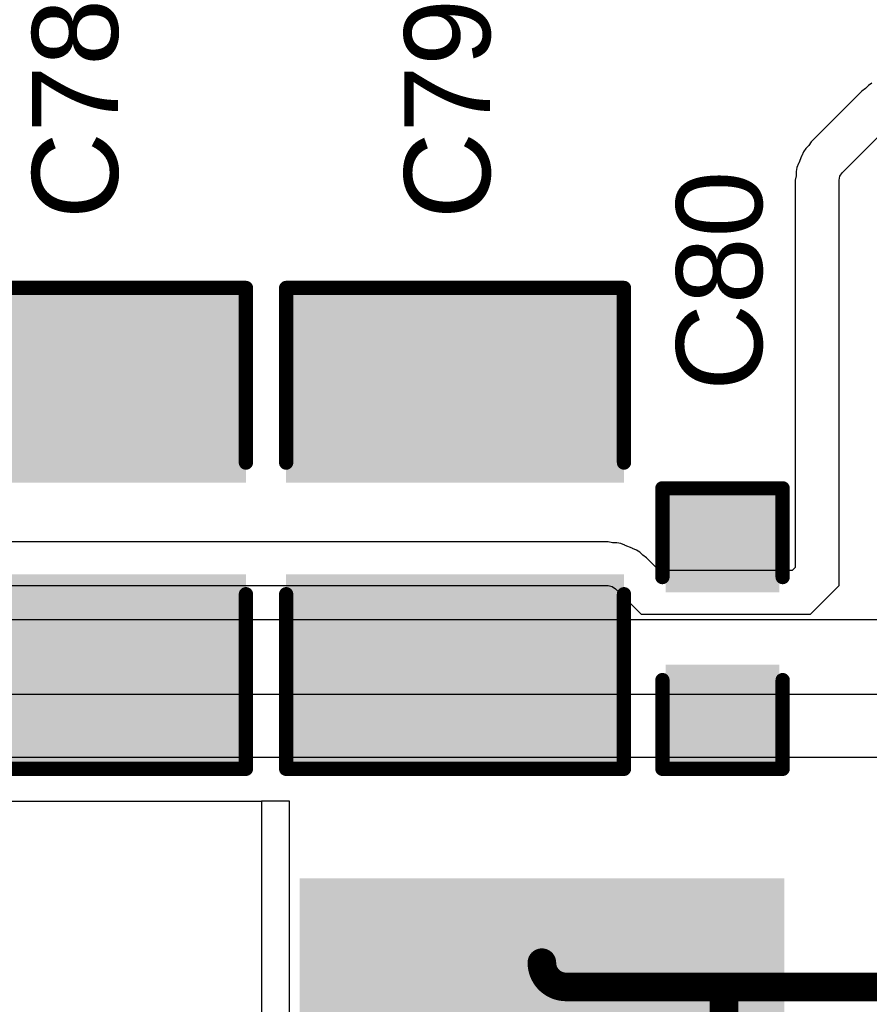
# Model space of a CAD drawing. Header units: inches. Extents: x 0 to 12.2, y 0 to 7.
# Tile 121 of 154: x 1.936 to 2.232, y 4.301 to 4.645. Entities that reach past the tile are written whole.
import ezdxf

# ---------------------------------------------------------------- set-up
doc = ezdxf.new("R2010")
doc.units = ezdxf.units.IN
doc.header["$MEASUREMENT"] = 0
for name, color, linetype in [('Layer 2', 76, 'Continuous'), ('Top Layer', 1, 'Continuous'), ('Top Overlay', 2, 'Continuous'), ('Top Paste', 8, 'Continuous'), ('Top Solder', 216, 'Continuous')]:
    doc.layers.add(name, color=color, linetype=linetype)
doc.styles.add('Arial', font='txt', dxfattribs={"height": 0.2})

# ---------------------------------------------------------------- blocks, each defined once
blk = doc.blocks.new('SRN4018_4R7M_184')
at = {"layer": 'Top Layer'}
for points in [[(-0.082677, 0.082677), (-0.027559, 0.082677), (-0.027559, -0.082677), (-0.082677, -0.082677)], [(0.082677, -0.082677), (0.027559, -0.082677), (0.027559, 0.082677), (0.082677, 0.082677)]]:
    blk.add_hatch(color=1, dxfattribs=at).paths.add_polyline_path(points)
at = {"layer": 'Top Paste'}
for points in [[(-0.082677, 0.082677), (-0.027559, 0.082677), (-0.027559, -0.082677), (-0.082677, -0.082677)], [(0.082677, -0.082677), (0.027559, -0.082677), (0.027559, 0.082677), (0.082677, 0.082677)]]:
    blk.add_hatch(color=8, dxfattribs=at).paths.add_polyline_path(points)
at = {"layer": 'Top Solder'}
for points in [[(-0.084646, 0.084646), (-0.02559, 0.084646), (-0.02559, -0.084646), (-0.084646, -0.084646)], [(0.084646, -0.084646), (0.02559, -0.084646), (0.02559, 0.084646), (0.084646, 0.084646)]]:
    blk.add_hatch(color=216, dxfattribs=at).paths.add_polyline_path(points)
at = {"layer": 'Top Overlay', "const_width": 0.005}
for points in [[(0.017677, 0.082677), (-0.019, 0.082677)], [(0.017677, -0.082677), (-0.019, -0.082677)]]:
    blk.add_lwpolyline(points, dxfattribs=at)
at = {"layer": 'Top Overlay', "const_width": 0.0025}
for points in [[(-0.02025, 0.082677, 1), (-0.01775, 0.082677, 1)], [(0.016427, 0.082677, 1), (0.018927, 0.082677, 1)], [(-0.02025, -0.082677, 1), (-0.01775, -0.082677, 1)], [(0.016427, -0.082677, 1), (0.018927, -0.082677, 1)]]:
    blk.add_lwpolyline(points, format="xyb", close=True, dxfattribs=at)
blk = doc.blocks.new('C___0603_276')
at = {"layer": 'Top Layer'}
for points in [[(-0.015, 0.0175), (-0.015, -0.0175), (-0.045, -0.0175), (-0.045, 0.0175)], [(0.045, 0.0175), (0.045, -0.0175), (0.015, -0.0175), (0.015, 0.0175)]]:
    blk.add_hatch(color=1, dxfattribs=at).paths.add_polyline_path(points)
at = {"layer": 'Top Paste'}
for points in [[(-0.015, 0.0175), (-0.015, -0.0175), (-0.045, -0.0175), (-0.045, 0.0175)], [(0.045, 0.0175), (0.045, -0.0175), (0.015, -0.0175), (0.015, 0.0175)]]:
    blk.add_hatch(color=8, dxfattribs=at).paths.add_polyline_path(points)
at = {"layer": 'Top Solder'}
for points in [[(-0.01264, 0.01986), (-0.01264, -0.01986), (-0.04736, -0.01986), (-0.04736, 0.01986)], [(0.04736, 0.01986), (0.04736, -0.01986), (0.01264, -0.01986), (0.01264, 0.01986)]]:
    blk.add_hatch(color=216, dxfattribs=at).paths.add_polyline_path(points)
at = {"layer": 'Top Overlay', "const_width": 0.005}
for points in [[(-0.049, -0.021), (-0.049, 0.021)], [(-0.018, 0.021), (-0.049, 0.021)], [(0.049, 0.021), (0.018, 0.021)], [(0.049, -0.021), (0.049, 0.021)], [(-0.018, -0.021), (-0.049, -0.021)], [(0.049, -0.021), (0.018, -0.021)]]:
    blk.add_lwpolyline(points, dxfattribs=at)
at = {"layer": 'Top Overlay', "const_width": 0.0025}
for points in [[(-0.05025, 0.021, 1), (-0.04775, 0.021, 1)], [(-0.05025, 0.021, 1), (-0.04775, 0.021, 1)], [(-0.01925, 0.021, 1), (-0.01675, 0.021, 1)], [(0.01675, 0.021, 1), (0.01925, 0.021, 1)], [(0.04775, 0.021, 1), (0.05025, 0.021, 1)], [(0.04775, 0.021, 1), (0.05025, 0.021, 1)], [(-0.05025, -0.021, 1), (-0.04775, -0.021, 1)], [(-0.05025, -0.021, 1), (-0.04775, -0.021, 1)], [(-0.01925, -0.021, 1), (-0.01675, -0.021, 1)], [(0.01675, -0.021, 1), (0.01925, -0.021, 1)], [(0.04775, -0.021, 1), (0.05025, -0.021, 1)], [(0.04775, -0.021, 1), (0.05025, -0.021, 1)]]:
    blk.add_lwpolyline(points, format="xyb", close=True, dxfattribs=at)
blk = doc.blocks.new('C___1210_277')
at = {"layer": 'Top Layer'}
for points in [[(-0.08, 0.055), (-0.02, 0.055), (-0.02, -0.055), (-0.08, -0.055)], [(0.02, 0.055), (0.08, 0.055), (0.08, -0.055), (0.02, -0.055)]]:
    blk.add_hatch(color=1, dxfattribs=at).paths.add_polyline_path(points)
at = {"layer": 'Top Paste'}
for points in [[(-0.08, 0.055), (-0.02, 0.055), (-0.02, -0.055), (-0.08, -0.055)], [(0.02, 0.055), (0.08, 0.055), (0.08, -0.055), (0.02, -0.055)]]:
    blk.add_hatch(color=8, dxfattribs=at).paths.add_polyline_path(points)
at = {"layer": 'Top Solder'}
for points in [[(-0.084, 0.059), (-0.016, 0.059), (-0.016, -0.059), (-0.084, -0.059)], [(0.016, 0.059), (0.084, 0.059), (0.084, -0.059), (0.016, -0.059)]]:
    blk.add_hatch(color=216, dxfattribs=at).paths.add_polyline_path(points)
at = {"layer": 'Top Overlay', "const_width": 0.005}
for points in [[(-0.023, 0.059), (-0.084, 0.059)], [(-0.084, -0.059), (-0.084, 0.059)], [(0.084, 0.059), (0.023, 0.059)], [(0.084, -0.059), (0.084, 0.059)], [(-0.023, -0.059), (-0.084, -0.059)], [(0.084, -0.059), (0.023, -0.059)]]:
    blk.add_lwpolyline(points, dxfattribs=at)
at = {"layer": 'Top Overlay', "const_width": 0.0025}
for points in [[(-0.08525, 0.059, 1), (-0.08275, 0.059, 1)], [(-0.08525, 0.059, 1), (-0.08275, 0.059, 1)], [(-0.02425, 0.059, 1), (-0.02175, 0.059, 1)], [(0.02175, 0.059, 1), (0.02425, 0.059, 1)], [(0.08275, 0.059, 1), (0.08525, 0.059, 1)], [(0.08275, 0.059, 1), (0.08525, 0.059, 1)], [(-0.08525, -0.059, 1), (-0.08275, -0.059, 1)], [(-0.08525, -0.059, 1), (-0.08275, -0.059, 1)], [(-0.02425, -0.059, 1), (-0.02175, -0.059, 1)], [(0.02175, -0.059, 1), (0.02425, -0.059, 1)], [(0.08275, -0.059, 1), (0.08525, -0.059, 1)], [(0.08275, -0.059, 1), (0.08525, -0.059, 1)]]:
    blk.add_lwpolyline(points, format="xyb", close=True, dxfattribs=at)
blk = doc.blocks.new('C___1210_278')
at = {"layer": 'Top Layer'}
for points in [[(-0.08, 0.055), (-0.02, 0.055), (-0.02, -0.055), (-0.08, -0.055)], [(0.02, 0.055), (0.08, 0.055), (0.08, -0.055), (0.02, -0.055)]]:
    blk.add_hatch(color=1, dxfattribs=at).paths.add_polyline_path(points)
at = {"layer": 'Top Paste'}
for points in [[(-0.08, 0.055), (-0.02, 0.055), (-0.02, -0.055), (-0.08, -0.055)], [(0.02, 0.055), (0.08, 0.055), (0.08, -0.055), (0.02, -0.055)]]:
    blk.add_hatch(color=8, dxfattribs=at).paths.add_polyline_path(points)
at = {"layer": 'Top Solder'}
for points in [[(-0.084, 0.059), (-0.016, 0.059), (-0.016, -0.059), (-0.084, -0.059)], [(0.016, 0.059), (0.084, 0.059), (0.084, -0.059), (0.016, -0.059)]]:
    blk.add_hatch(color=216, dxfattribs=at).paths.add_polyline_path(points)
at = {"layer": 'Top Overlay', "const_width": 0.005}
for points in [[(-0.023, 0.059), (-0.084, 0.059)], [(-0.084, -0.059), (-0.084, 0.059)], [(0.084, 0.059), (0.023, 0.059)], [(0.084, -0.059), (0.084, 0.059)], [(-0.023, -0.059), (-0.084, -0.059)], [(0.084, -0.059), (0.023, -0.059)]]:
    blk.add_lwpolyline(points, dxfattribs=at)
at = {"layer": 'Top Overlay', "const_width": 0.0025}
for points in [[(-0.08525, 0.059, 1), (-0.08275, 0.059, 1)], [(-0.08525, 0.059, 1), (-0.08275, 0.059, 1)], [(-0.02425, 0.059, 1), (-0.02175, 0.059, 1)], [(0.02175, 0.059, 1), (0.02425, 0.059, 1)], [(0.08275, 0.059, 1), (0.08525, 0.059, 1)], [(0.08275, 0.059, 1), (0.08525, 0.059, 1)], [(-0.08525, -0.059, 1), (-0.08275, -0.059, 1)], [(-0.08525, -0.059, 1), (-0.08275, -0.059, 1)], [(-0.02425, -0.059, 1), (-0.02175, -0.059, 1)], [(0.02175, -0.059, 1), (0.02425, -0.059, 1)], [(0.08275, -0.059, 1), (0.08525, -0.059, 1)], [(0.08275, -0.059, 1), (0.08525, -0.059, 1)]]:
    blk.add_lwpolyline(points, format="xyb", close=True, dxfattribs=at)

msp = doc.modelspace()

# ---------------------------------------------------------------- linework, layer by layer
at = {"layer": 'Layer 2'}
for p, q in [((2.315, 4.435), (0.38539, 4.435)), ((1.08677, 4.409), (2.297, 4.409))]:
    msp.add_line(p, q, dxfattribs=at)
at = {"layer": 'Top Layer'}
for p, q in [((2.23113, 4.62059), (2.22988, 4.61975)), ((2.23219, 4.62165), (2.23113, 4.62059)), ((2.23337, 4.62244), (2.23219, 4.62165)), ((2.22988, 4.61975), (2.21214, 4.60201)), ((2.22295, 4.5912), (2.24069, 4.60893)), ((2.21024, 4.59969), (2.20945, 4.59851)), ((2.2113, 4.60076), (2.21024, 4.59969)), ((2.21214, 4.60201), (2.2113, 4.60076)), ((2.20881, 4.59696), (2.20781, 4.59455)), ((2.20882, 4.59705), (2.20881, 4.59696)), ((2.20887, 4.59712), (2.20882, 4.59705)), ((2.20945, 4.59851), (2.20887, 4.59712)), ((2.20716, 4.593), (2.20689, 4.59161)), ((2.20774, 4.59439), (2.20716, 4.593)), ((2.20776, 4.59448), (2.20774, 4.59439)), ((2.20781, 4.59455), (2.20776, 4.59448)), ((2.20689, 4.5901), (2.20659, 4.58862)), ((2.20689, 4.59161), (2.20689, 4.5901)), ((2.22189, 4.58862), (2.22216, 4.59002)), ((2.22216, 4.59002), (2.22295, 4.5912)), ((2.20659, 4.58862), (2.20659, 4.45881)), ((2.22189, 4.45881), (2.22189, 4.58862)), ((2.14124, 4.46224), (1.89945, 4.46224)), ((2.14272, 4.46194), (2.14124, 4.46224)), ((2.14422, 4.46194), (2.14272, 4.46194)), ((2.14562, 4.46167), (2.14422, 4.46194)), ((2.14701, 4.46109), (2.14562, 4.46167)), ((2.14709, 4.46107), (2.14701, 4.46109)), ((2.14717, 4.46102), (2.14709, 4.46107)), ((2.14958, 4.46002), (2.14717, 4.46102)), ((2.14966, 4.46001), (2.14958, 4.46002)), ((2.14974, 4.45996), (2.14966, 4.46001)), ((2.15113, 4.45938), (2.14974, 4.45996)), ((2.15231, 4.45859), (2.15113, 4.45938)), ((2.15337, 4.45753), (2.15231, 4.45859)), ((2.20659, 4.45881), (2.20659, 4.45328)), ((2.22189, 4.44694), (2.22189, 4.45881)), ((2.22189, 4.45881), (2.22189, 4.45881)), ((2.15463, 4.45669), (2.15337, 4.45753)), ((2.15908, 4.45224), (2.15463, 4.45669)), ((2.20555, 4.45224), (2.15908, 4.45224)), ((2.20659, 4.45328), (2.20555, 4.45224)), ((1.89945, 4.44694), (2.14124, 4.44694)), ((2.14124, 4.44694), (2.14263, 4.44667)), ((2.14263, 4.44667), (2.14381, 4.44588)), ((2.14381, 4.44588), (2.14726, 4.44243)), ((2.21189, 4.43694), (2.22189, 4.44694)), ((2.14726, 4.44243), (2.15275, 4.43694)), ((2.15275, 4.43694), (2.21189, 4.43694)), ((2.0131, 4.38694), (1.89821, 4.38694)), ((2.0187, 4.38694), (2.0131, 4.38694)), ((2.0131, 4.38694), (2.0131, 4.38694)), ((2.24813, 4.38694), (2.0187, 4.38694)), ((1.89821, 4.37165), (2.0131, 4.37165)), ((2.0131, 4.37165), (2.0201, 4.37165)), ((2.02989, 4.37165), (2.0201, 4.37165)), ((2.0201, 4.37165), (2.0201, 4.23253)), ((2.0201, 4.37165), (2.0201, 4.23253)), ((2.02989, 4.23253), (2.02989, 4.37165))]:
    msp.add_line(p, q, dxfattribs=at)
at = {"layer": 'Top Layer', "const_width": 0.01}
msp.add_lwpolyline([(2.12654, 4.30674, -0.414214), (2.11807, 4.31521)], format="xyb", dxfattribs=at)
at = {"layer": 'Top Layer', "const_width": 0.005}
for points in [[(2.11557, 4.31521, 1), (2.12057, 4.31521, 1)], [(2.12404, 4.30674, 1), (2.12904, 4.30674, 1)], [(2.12404, 4.30674, 1), (2.12904, 4.30674, 1)], [(2.17914, 4.30674, 1), (2.18414, 4.30674, 1)], [(2.17914, 4.30674, 1), (2.18414, 4.30674, 1)], [(2.17914, 4.30674, 1), (2.18414, 4.30674, 1)]]:
    msp.add_lwpolyline(points, format="xyb", close=True, dxfattribs=at)
at = {"layer": 'Top Layer', "const_width": 0.01}
for points in [[(2.12654, 4.30674), (2.18164, 4.30674)], [(2.18164, 4.30674), (2.28388, 4.30674)], [(2.18164, 4.26586), (2.18164, 4.30674)]]:
    msp.add_lwpolyline(points, dxfattribs=at)

# ---------------------------------------------------------------- block references
at = {"rotation": 270}
for name, p in [('C___1210_278', (1.9557, 4.46694)), ('C___1210_277', (2.08775, 4.46694)), ('C___0603_276', (2.18117, 4.43194)), ('SRN4018_4R7M_184', (2.11807, 4.26009))]:
    msp.add_blockref(name, p, dxfattribs=at)

# ---------------------------------------------------------------- texts
at = {"layer": 'Top Overlay', "style": 'Arial'}
for s, p in [('C78', (1.97, 4.57501)), ('C79', (2.1, 4.57501)), ('C80', (2.195, 4.51501))]:
    msp.add_text(s, height=0.03, rotation=90, dxfattribs=at).set_placement(p)

doc.saveas('drawing.dxf')
